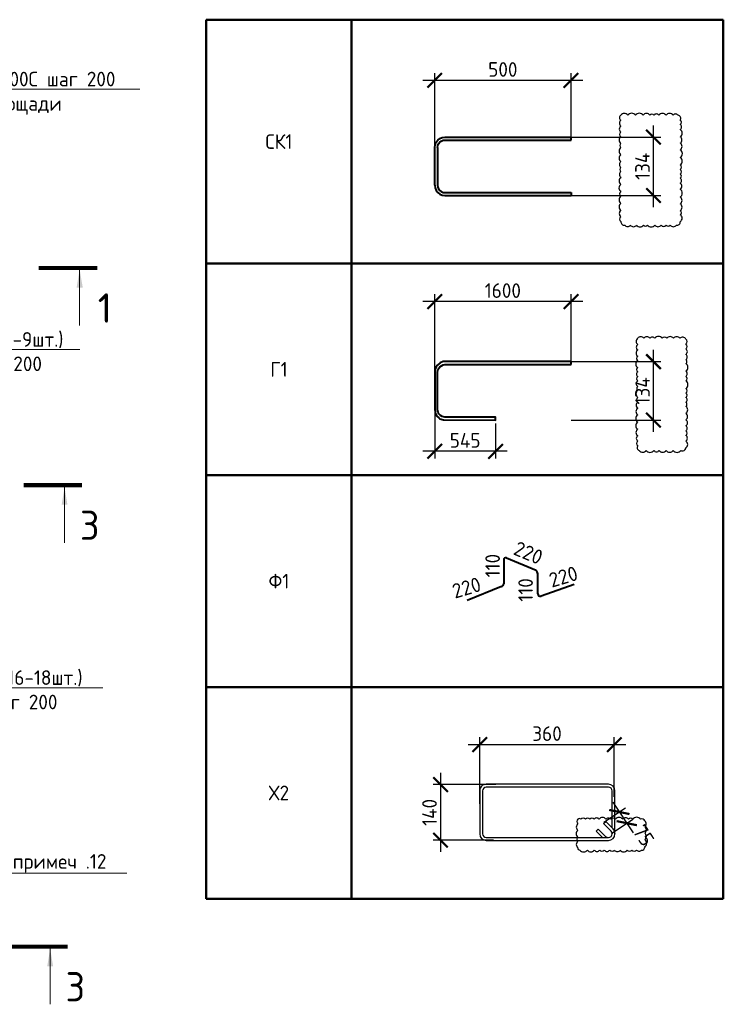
# Model space of a CAD drawing. Header units: millimetres. Extents: x -386473 to 311666, y -59273 to 291770.
# Tile 84 of 132: x 55259 to 67279, y 17787 to 34611. Entities that reach past the tile are written whole.
import ezdxf
from ezdxf import colors
from ezdxf.entities.mleader import LeaderData, LeaderLine
from ezdxf.math import Vec2, Vec3

# ---------------------------------------------------------------- set-up
doc = ezdxf.new("R2010")
doc.units = ezdxf.units.MM
for name, color, linetype, lineweight in [('Арм_хомуты', 133, 'Continuous', 18), ('Арматура', 152, 'Continuous', 40), ('Выноски', 20, 'Continuous', 20), ('подоснова', 151, 'Continuous', 5), ('размер', 1, 'Continuous', 25), ('РАЗМЕРЫ', 1, 'Continuous', 9), ('Узлы', 7, 'Continuous', 0)]:
    doc.layers.add(name, color=color, linetype=linetype, lineweight=lineweight)
doc.styles.add('GOST 2.304', font='CS_Gost2304.shx')
doc.styles.add('GOST-2.304_Type-B', font='GOST_Common.ttf')
doc.dimstyles.new('СПДС', dxfattribs={"dimscale": 100, "dimtxt": 2.5, "dimasz": 2.5, "dimexe": 1.25, "dimexo": 0, "dimtad": 1, "dimdec": 0, "dimtxsty": 'GOST-2.304_Type-B', "dimblk": 'ARCHTICK', "dimcen": 2.5, "dimdle": 2, "dimadec": 0, "dimazin": 2, "dimtfac": 0.75, "dimtdec": 0, "dimtmove": 1, "dimatfit": 3, "dimfxl": 1, "dimtolj": 1, "dimarcsym": 1})

# ---------------------------------------------------------------- blocks, each defined once
blk = doc.blocks.new('_None')
blk = doc.blocks.new('*T332')
at = {"layer": 'Выноски', "color": 0, "linetype": 'ByBlock', "lineweight": 50, "transparency": 16777216}
for p, q in [((0, 0), (8834, 0)), ((0, 0), (0, -15023)), ((2484, 0), (2484, -15023)), ((8834, 0), (8834, -15023)), ((0, -4165), (8834, -4165)), ((0, -7784), (8834, -7784)), ((0, -11404), (8834, -11404)), ((0, -15023), (8834, -15023))]:
    blk.add_line(p, q, dxfattribs=at)
at = {"layer": 'Выноски', "color": 0, "transparency": 16777216, "char_height": 250, "width": 2183.67, "attachment_point": 5, "style": 'GOST-2.304_Type-B'}
for s, insert in [('СК1', (1242, -2083)), ('Г1', (1242, -5975)), ('Ф1', (1242, -9594)), ('Х2', (1242, -13213))]:
    blk.add_mtext(s, dxfattribs=dict(at, insert=insert))
blk = doc.blocks.new('*U331')
at = {"color": 0, "linetype": 'ByBlock', "lineweight": -2}
for p, q in [((-99.8, 25), (-99.8, 455.9)), ((-89.8, 455.9), (-99.8, 455.9)), ((-89.8, 25), (-89.8, 455.9)), ((89.8, 25), (89.8, 455.9)), ((89.8, 455.9), (99.8, 455.9)), ((99.8, 25), (99.8, 455.9)), ((-98.6, 15.9), (-99.8, 25)), ((-95.1, 7.5), (-98.6, 15.9)), ((-89.6, 0.3), (-95.1, 7.5)), ((-89, 18.5), (-89.8, 25)), ((-82.3, -5.3), (-89.6, 0.3)), ((-86.5, 12.5), (-89, 18.5)), ((-82.5, 7.3), (-86.5, 12.5)), ((-77.3, 3.3), (-82.5, 7.3)), ((-71.3, 0.9), (-77.3, 3.3)), ((-64.8, 0), (-71.3, 0.9)), ((-64.8, 0), (64.8, 0)), ((64.8, 0), (71.3, 0.9)), ((71.3, 0.9), (77.3, 3.3)), ((77.3, 3.3), (82.5, 7.3)), ((82.3, -5.3), (89.6, 0.3)), ((82.5, 7.3), (86.5, 12.5)), ((86.5, 12.5), (89, 18.5)), ((89, 18.5), (89.8, 25)), ((89.6, 0.3), (95.1, 7.5)), ((95.1, 7.5), (98.6, 15.9)), ((98.6, 15.9), (99.8, 25)), ((-73.9, -8.8), (-82.3, -5.3)), ((-64.8, -10), (-73.9, -8.8)), ((64.8, -10), (-64.8, -10)), ((64.8, -10), (73.9, -8.8)), ((73.9, -8.8), (82.3, -5.3))]:
    blk.add_line(p, q, dxfattribs=at)
at = {"style": 'GOST 2.304', "oblique": 15, "flags": 9}
for tag, p in [('ПОЗИЦИЯ', (993.5, -185)), ('ДИАМЕТР', (993.8, -189.3)), ('КЛАСС', (994.1, -193.8)), ('ДЛИНА', (994.5, -198.5)), ('МАССА', (994.8, -203.9))]:
    blk.add_attdef(tag, p, '', height=2.5, dxfattribs=at)
blk = doc.blocks.new('_ArchTick')
at = {"color": 0, "linetype": 'ByBlock', "const_width": 0.15}
blk.add_lwpolyline([(-0.5, -0.5), (0.5, 0.5)], dxfattribs=at)
blk = doc.blocks.new('*D333')
at = {"layer": 'DEFPOINTS', "color": 0, "transparency": 16777216}
for p in [(64381, 32605), (66086, 32605), (64678, 31607)]:
    blk.add_point(p, dxfattribs=at)
at = {"layer": 'РАЗМЕРЫ', "color": 0, "lineweight": -2, "transparency": 16777216}
for p, q in [((66086, 31407), (66086, 32805)), ((64381, 32605), (66211, 32605)), ((64678, 31607), (66211, 31607))]:
    blk.add_line(p, q, dxfattribs=at)
at = {"layer": 'РАЗМЕРЫ', "color": 0, "lineweight": -2, "transparency": 16777216, "xscale": 250, "yscale": 250, "zscale": 250}
for p, rotation in [((66086, 32605), 90), ((66086, 31607), 270)]:
    blk.add_blockref('_ArchTick', p, dxfattribs=dict(at, rotation=rotation))
at = {"layer": 'РАЗМЕРЫ', "color": 0, "lineweight": 0, "transparency": 16777216, "insert": (65899, 32106), "char_height": 250, "attachment_point": 5, "rotation": 90, "style": 'GOST-2.304_Type-B'}
blk.add_mtext('\\A1;134', dxfattribs=at)
blk = doc.blocks.new('*D337')
at = {"layer": 'DEFPOINTS', "color": 0, "transparency": 16777216}
for p in [(62349, 33574), (64678, 32555), (62349, 32373)]:
    blk.add_point(p, dxfattribs=at)
at = {"layer": 'размер', "color": 0, "lineweight": -2, "transparency": 16777216}
for p, q in [((62349, 32373), (62349, 33699)), ((64678, 32555), (64678, 33699)), ((64878, 33574), (62149, 33574))]:
    blk.add_line(p, q, dxfattribs=at)
at = {"layer": 'размер', "color": 0, "lineweight": -2, "transparency": 16777216, "xscale": 250, "yscale": 250, "zscale": 250, "rotation": 180}
blk.add_blockref('_ArchTick', (62349, 33574), dxfattribs=at)
at = {"layer": 'размер', "color": 0, "lineweight": -2, "transparency": 16777216, "xscale": 250, "yscale": 250, "zscale": 250}
blk.add_blockref('_ArchTick', (64678, 33574), dxfattribs=at)
at = {"layer": 'размер', "color": 0, "transparency": 16777216, "insert": (63513, 33761), "char_height": 250, "attachment_point": 5, "style": 'GOST-2.304_Type-B'}
blk.add_mtext('\\A1;500', dxfattribs=at)
blk = doc.blocks.new('*D334')
at = {"layer": 'DEFPOINTS', "color": 0, "transparency": 16777216}
for p in [(64381, 28768), (66086, 28768), (64678, 27770)]:
    blk.add_point(p, dxfattribs=at)
at = {"layer": 'РАЗМЕРЫ', "color": 0, "lineweight": -2, "transparency": 16777216}
for p, q in [((66086, 27570), (66086, 28968)), ((64381, 28768), (66211, 28768)), ((64678, 27770), (66211, 27770))]:
    blk.add_line(p, q, dxfattribs=at)
at = {"layer": 'РАЗМЕРЫ', "color": 0, "lineweight": -2, "transparency": 16777216, "xscale": 250, "yscale": 250, "zscale": 250}
for p, rotation in [((66086, 28768), 90), ((66086, 27770), 270)]:
    blk.add_blockref('_ArchTick', p, dxfattribs=dict(at, rotation=rotation))
at = {"layer": 'РАЗМЕРЫ', "color": 0, "lineweight": 0, "transparency": 16777216, "insert": (65899, 28269), "char_height": 250, "attachment_point": 5, "rotation": 90, "style": 'GOST-2.304_Type-B'}
blk.add_mtext('\\A1;134', dxfattribs=at)
blk = doc.blocks.new('*D335')
at = {"layer": 'DEFPOINTS', "color": 0, "transparency": 16777216}
for p in [(62349, 29794), (64678, 28775), (62349, 28593)]:
    blk.add_point(p, dxfattribs=at)
at = {"layer": 'размер', "color": 0, "lineweight": -2, "transparency": 16777216}
for p, q in [((64878, 29794), (62149, 29794)), ((62349, 28593), (62349, 29919)), ((64678, 28775), (64678, 29919))]:
    blk.add_line(p, q, dxfattribs=at)
at = {"layer": 'размер', "color": 0, "lineweight": -2, "transparency": 16777216, "xscale": 250, "yscale": 250, "zscale": 250, "rotation": 180}
blk.add_blockref('_ArchTick', (62349, 29794), dxfattribs=at)
at = {"layer": 'размер', "color": 0, "lineweight": -2, "transparency": 16777216, "xscale": 250, "yscale": 250, "zscale": 250}
blk.add_blockref('_ArchTick', (64678, 29794), dxfattribs=at)
at = {"layer": 'размер', "color": 0, "transparency": 16777216, "insert": (63513, 29982), "char_height": 250, "attachment_point": 5, "style": 'GOST-2.304_Type-B'}
blk.add_mtext('\\A1;1600', dxfattribs=at)
blk = doc.blocks.new('*D336')
at = {"layer": 'DEFPOINTS', "color": 0, "transparency": 16777216}
for p in [(62349, 28074), (63389, 27712), (62349, 27236)]:
    blk.add_point(p, dxfattribs=at)
at = {"layer": 'размер', "color": 0, "lineweight": -2, "transparency": 16777216}
for p, q in [((62349, 28074), (62349, 27111)), ((63389, 27712), (63389, 27111)), ((63589, 27236), (62149, 27236))]:
    blk.add_line(p, q, dxfattribs=at)
at = {"layer": 'размер', "color": 0, "lineweight": -2, "transparency": 16777216, "xscale": 250, "yscale": 250, "zscale": 250, "rotation": 180}
blk.add_blockref('_ArchTick', (62349, 27236), dxfattribs=at)
at = {"layer": 'размер', "color": 0, "lineweight": -2, "transparency": 16777216, "xscale": 250, "yscale": 250, "zscale": 250}
blk.add_blockref('_ArchTick', (63389, 27236), dxfattribs=at)
at = {"layer": 'размер', "color": 0, "transparency": 16777216, "insert": (62869, 27423), "char_height": 250, "attachment_point": 5, "style": 'GOST-2.304_Type-B'}
blk.add_mtext('\\A1;545', dxfattribs=at)
blk = doc.blocks.new('*U330')
at = {"color": 0, "linetype": 'ByBlock', "lineweight": -2}
for p, q in [((432, 183.1), (12.5, 183.1)), ((432, 173.1), (12.5, 173.1)), ((47.8, 144), (22.3, 169.4)), ((32.8, 173.1), (54.9, 151.1)), ((-10, 160.6), (-10, 12.5)), ((-10, 159.6), (-10, 160.6)), ((22, 118.2), (-3.4, 143.7)), ((0, 159.6), (0, 160.6)), ((0, 140.3), (0, 12.5)), ((3.7, 150.8), (29.1, 125.3)), ((54.9, 151.1), (47.8, 144)), ((444.5, 12.5), (444.5, 160.6)), ((454.5, 12.5), (454.5, 160.6)), ((29.1, 125.3), (22, 118.2)), ((12.5, 0), (432, 0)), ((12.5, -10), (432, -10))]:
    blk.add_line(p, q, dxfattribs=at)
for centre, radius, start, end in [((12.5, 160.6), 22.5, 90, 180), ((12.5, 160.6), 12.5, 90, 180), ((13.5, 160.6), 12.5, 45, 90), ((432, 160.6), 22.5, 0, 90), ((432, 160.6), 12.5, 0, 90), ((12.5, 159.6), 22.5, 180, 225), ((12.5, 159.6), 12.5, 180, 225), ((12.5, 12.5), 22.5, 180, 270), ((12.5, 12.5), 12.5, 180, 270), ((432, 12.5), 12.5, 270, 0), ((432, 12.5), 22.5, 270, 0)]:
    blk.add_arc(centre, radius, start, end, dxfattribs=at)
at = {"style": 'GOST 2.304', "oblique": 15, "flags": 9}
for tag, p in [('ДИАМЕТР', (-52.8, -63)), ('КЛАСС', (-53, -68.7)), ('ПОЗИЦИЯ', (-52.3, -58)), ('ДЛИНА', (-52.5, -73.8)), ('МАССА', (-52.3, -78.3))]:
    blk.add_attdef(tag, p, '', height=2.5, dxfattribs=at)
blk = doc.blocks.new('*D456')
at = {"layer": 'DEFPOINTS', "color": 0, "transparency": 16777216}
for p in [(63395, 21541), (62448, 20591), (63351, 20591)]:
    blk.add_point(p, dxfattribs=at)
at = {"layer": 'РАЗМЕРЫ', "color": 0, "lineweight": -2, "transparency": 16777216}
for p, q in [((62448, 21741), (62448, 20391)), ((63395, 21541), (62323, 21541)), ((63351, 20591), (62323, 20591))]:
    blk.add_line(p, q, dxfattribs=at)
at = {"layer": 'РАЗМЕРЫ', "color": 0, "lineweight": -2, "transparency": 16777216, "xscale": 250, "yscale": 250, "zscale": 250}
for p, rotation in [((62448, 21541), 90), ((62448, 20591), 270)]:
    blk.add_blockref('_ArchTick', p, dxfattribs=dict(at, rotation=rotation))
at = {"layer": 'РАЗМЕРЫ', "color": 0, "lineweight": 0, "transparency": 16777216, "insert": (62260, 21066), "char_height": 250, "attachment_point": 5, "rotation": 90, "style": 'GOST-2.304_Type-B'}
blk.add_mtext('\\A1;140', dxfattribs=at)
blk = doc.blocks.new('*D457')
at = {"layer": 'DEFPOINTS', "color": 0, "transparency": 16777216}
for p in [(65417, 22224), (63118, 21210, 1800), (65417, 21333, 1800)]:
    blk.add_point(p, dxfattribs=at)
at = {"layer": 'РАЗМЕРЫ', "color": 0, "lineweight": -2, "transparency": 16777216}
for p, q in [((62918, 22224), (65617, 22224)), ((63118, 21210), (63118, 22349)), ((65417, 21333), (65417, 22349))]:
    blk.add_line(p, q, dxfattribs=at)
at = {"layer": 'РАЗМЕРЫ', "color": 0, "lineweight": -2, "transparency": 16777216, "xscale": 250, "yscale": 250, "zscale": 250, "rotation": 180}
blk.add_blockref('_ArchTick', (63118, 22224), dxfattribs=at)
at = {"layer": 'РАЗМЕРЫ', "color": 0, "lineweight": -2, "transparency": 16777216, "xscale": 250, "yscale": 250, "zscale": 250}
blk.add_blockref('_ArchTick', (65417, 22224), dxfattribs=at)
at = {"layer": 'РАЗМЕРЫ', "color": 0, "lineweight": 0, "transparency": 16777216, "insert": (64268, 22412), "char_height": 250, "attachment_point": 5, "style": 'GOST-2.304_Type-B'}
blk.add_mtext('\\A1;360', dxfattribs=at)
blk = doc.blocks.new('*D1094')
at = {"layer": 'DEFPOINTS', "color": 0, "transparency": 16777216}
for p in [(65241, 20899), (65630, 20882), (65367, 20708)]:
    blk.add_point(p, dxfattribs=at)
at = {"layer": 'РАЗМЕРЫ', "color": 0, "lineweight": -2, "transparency": 16777216}
for p, q in [((65393, 21240), (65740, 20715)), ((65241, 20899), (65607, 21142)), ((65367, 20708), (65734, 20951))]:
    blk.add_line(p, q, dxfattribs=at)
at = {"layer": 'РАЗМЕРЫ', "color": 0, "lineweight": -2, "transparency": 16777216, "xscale": 250, "yscale": 250, "zscale": 250}
for p, rotation in [((65503, 21073), 123.52746527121), ((65630, 20882), 303.5274652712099)]:
    blk.add_blockref('_ArchTick', p, dxfattribs=dict(at, rotation=rotation))
at = {"layer": 'РАЗМЕРЫ', "color": 0, "transparency": 16777216, "insert": (65918, 20674), "char_height": 250, "attachment_point": 5, "rotation": 303.5275, "style": 'GOST-2.304_Type-B'}
blk.add_mtext('\\A1;75', dxfattribs=at)

msp = doc.modelspace()

# ---------------------------------------------------------------- linework, layer by layer
at = {"color": 240, "true_color": 0xed1f24}
for points in [[(65529.3, 32978.8, 0.5205671), (65529.3, 32894, 0.5205671), (65529.3, 32794.1, 0.5205671), (65529.3, 32688.1, 0.5205671), (65529.3, 32608.4, 0.5205671), (65529.3, 32497.3, 0.5205671), (65529.3, 32425.4, 0.5205671), (65529.3, 32303.6, 0.5205671), (65529.3, 32186.3, 0.5205671), (65529.3, 32087.3, 0.5205671), (65529.3, 32014.9, 0.5205671), (65529.3, 31918, 0.5205671), (65529.3, 31796.7, 0.5205671), (65529.3, 31672.7, 0.5205671), (65529.3, 31594, 0.5205671), (65529.3, 31472.5, 0.5205671), (65529.3, 31353.1, 0.5205671), (65529.3, 31245.5, 0.5205671), (65529.3, 31164.7, 0.5205671), (65596.4, 31101.6, 0.5205671), (65690.8, 31101.6, 0.5205671), (65798.7, 31101.6, 0.5205671), (65915.8, 31101.6, 0.5205671), (65984.7, 31101.6, 0.5205671), (66109.6, 31101.6, 0.5205671), (66217.2, 31101.6, 0.5205671), (66303.3, 31101.6, 0.5205671), (66372, 31101.6, 0.5205671), (66477.3, 31101.6, 0.5205671), (66544.9, 31160.1, 0.5205671), (66544.9, 31279, 0.5205671), (66544.9, 31348.1, 0.5205671), (66544.9, 31466, 0.5205671), (66544.9, 31581.3, 0.5205671), (66544.9, 31713.3, 0.5205671), (66544.9, 31815.9, 0.5205671), (66544.9, 31903.1, 0.5205671), (66544.9, 31971.6, 0.5205671), (66544.9, 32049.4, 0.5205671), (66544.9, 32132.4, 0.5205671), (66544.9, 32256, 0.5205671), (66544.9, 32388.7, 0.5205671), (66544.9, 32502.4, 0.5205671), (66544.9, 32611.1, 0.5205671), (66544.9, 32732.7, 0.5205671), (66544.9, 32821.2, 0.5205671), (66544.9, 32893.9, 0.5205671), (66505.6, 32978.8, 0.5205671), (66422.3, 32978.8, 0.5205671), (66300.7, 32978.8, 0.5205671), (66178.2, 32978.8, 0.5205671), (66093.6, 32978.8, 0.5205671), (66025.5, 32978.8, 0.5205671), (65910.9, 32978.8, 0.5205671), (65778.6, 32978.8, 0.5205671), (65647.1, 32978.8, 0.5205671)], [(65816.7, 29167, 0.5205671), (65816.7, 29060.2, 0.5205671), (65816.7, 28968.1, 0.5205671), (65816.7, 28859.2, 0.5205671), (65816.7, 28788.4, 0.5205671), (65816.7, 28666.4, 0.5205671), (65816.7, 28596.3, 0.5205671), (65816.7, 28511.6, 0.5205671), (65816.7, 28440.1, 0.5205671), (65816.7, 28343.7, 0.5205671), (65816.7, 28277, 0.5205671), (65816.7, 28158.3, 0.5205671), (65816.7, 28075.9, 0.5205671), (65816.7, 27970.9, 0.5205671), (65816.7, 27859.6, 0.5205671), (65816.7, 27734.6, 0.5205671), (65816.7, 27612.8, 0.5205671), (65816.7, 27501.5, 0.5205671), (65816.7, 27411.5, 0.5205671), (65816.7, 27328.3, 0.5205671), (65842.6, 27251.5, 0.5205671), (65961.5, 27251.5, 0.5205671), (66092.5, 27251.5, 0.5205671), (66183.7, 27251.5, 0.5205671), (66302.1, 27251.5, 0.5205671), (66424.1, 27251.5, 0.5205671), (66553.4, 27251.5, 0.5205671), (66640.7, 27296, 0.5205671), (66640.7, 27411.2, 0.5205671), (66640.7, 27507.9, 0.5205671), (66640.7, 27587.4, 0.5205671), (66640.7, 27671.8, 0.5205671), (66640.7, 27773.4, 0.5205671), (66640.7, 27886.1, 0.5205671), (66640.7, 28004.4, 0.5205671), (66640.7, 28074.8, 0.5205671), (66640.7, 28158.3, 0.5205671), (66640.7, 28230.7, 0.5205671), (66640.7, 28309.8, 0.5205671), (66640.7, 28442, 0.5205671), (66640.7, 28514.9, 0.5205671), (66640.7, 28606.3, 0.5205671), (66640.7, 28734.3, 0.5205671), (66640.7, 28801.4, 0.5205671), (66640.7, 28893, 0.5205671), (66640.7, 28987.8, 0.5205671), (66640.7, 29069.9, 0.5205671), (66640.7, 29149.9, 0.5205671), (66535.2, 29167, 0.5205671), (66427.4, 29167, 0.5205671), (66314.4, 29167, 0.5205671), (66233, 29167, 0.5205671), (66108.3, 29167, 0.5205671), (66024.8, 29167, 0.5205671), (65920.2, 29167, 0.5205671)], [(64795.8, 20948.4, 0.5205671), (64795.8, 20868.3, 0.5205671), (64795.8, 20758.5, 0.5205671), (64795.8, 20645.4, 0.5205671), (64795.8, 20572.2, 0.5205671), (64795.8, 20463, 0.5205671), (64829.8, 20422.6, 0.5205671), (64957.4, 20422.6, 0.5205671), (65072.7, 20422.6, 0.5205671), (65167.4, 20422.6, 0.5205671), (65243.7, 20422.6, 0.5205671), (65338.9, 20422.6, 0.5205671), (65419.1, 20422.6, 0.5205671), (65519.4, 20422.6, 0.5205671), (65634.2, 20422.6, 0.5205671), (65715.4, 20422.6, 0.5205671), (65798.1, 20422.6, 0.5205671), (65881.8, 20422.6, 0.5205671), (65937.2, 20474.5, 0.5205671), (65937.2, 20602.7, 0.5205671), (65937.2, 20712.5, 0.5205671), (65937.2, 20819.4, 0.5205671), (65937.2, 20919.6, 0.5205671), (65866.7, 20948.4, 0.5205671), (65734.2, 20948.4, 0.5205671), (65660.8, 20948.4, 0.5205671), (65560.4, 20948.4, 0.5205671), (65436.5, 20948.4, 0.5205671), (65357.1, 20948.4, 0.5205671), (65273.7, 20948.4, 0.5205671), (65158.7, 20948.4, 0.5205671), (65070.9, 20948.4, 0.5205671), (64999.8, 20948.4, 0.5205671), (64927.8, 20948.4, 0.5205671), (64845.5, 20948.4, 0.5205671)]]:
    msp.add_lwpolyline(points, format="xyb", close=True, dxfattribs=at)
at = {"layer": 'Арматура'}
for p, q in [((64081.6, 25198.7), (63576.2, 25413)), ((63528, 25386.6), (63528, 24973.5)), ((64109.4, 24801.8), (64109.4, 25143.3)), ((63489, 24924), (62905, 24686)), ((64732.4, 24958.7), (64165.7, 24762.8))]:
    msp.add_line(p, q, dxfattribs=at)
for centre, radius, start, end in [((63560.2, 25385.1), 32.3, 60.17019, 184.93678), ((64037.9, 25142), 71.5, 1.00459, 52.34811), ((63460.8, 24986.4), 68.5, 294.34333, 349.14946), ((64152.3, 24803.6), 42.9, 182.32029, 288.20191)]:
    msp.add_arc(centre, radius, start, end, dxfattribs=at)
at = {"layer": 'РАЗМЕРЫ', "lineweight": 40}
msp.add_lwpolyline([(64678.2, 28718.2), (64678.2, 28768.2), (62492.8, 28768.2), (62444.5, 28748.2), (62394.1, 28709.4), (62372.1, 28680.7), (62354.7, 28638.5), (62348.7, 28593.2), (62348.7, 27945), (62363.4, 27878.6), (62386, 27839.3), (62418.1, 27807.3), (62436.2, 27793.4), (62501, 27772.9), (63389.4, 27770), (63389.4, 27820), (62523.7, 27820), (62476.3, 27830.5), (62448.2, 27846.6), (62418.8, 27878.1), (62409.2, 27897.5), (62400.8, 27928.8), (62398.7, 27945), (62398.7, 28593.2), (62409.2, 28640.7), (62435.3, 28681.6), (62491.3, 28714), (62523.7, 28718.2), (64678.2, 28718.2)], dxfattribs=at)
at = {"layer": 'Узлы', "color": 1, "linetype": 'Continuous', "lineweight": 0}
for p, q in [((56282.1, 30334.5, 3260), (56282.1, 29384.5, 3260)), ((56025.5, 26622, 3260), (56025.5, 25672, 3260)), ((55779.5, 18736.8, 3100), (55779.5, 17786.8, 3100))]:
    msp.add_line(p, q, dxfattribs=at)
at = {"layer": 'Узлы', "color": 1, "linetype": 'Continuous', "lineweight": 0, "const_width": 70}
for points, elevation in [([(56582.1, 30369.5), (55582.1, 30369.5)], 3260), ([(56585.8, 30369.5), (55585.8, 30369.5)], 3260), ([(56325.5, 26657), (55325.5, 26657)], 3260), ([(56079.5, 18771.8), (55079.5, 18771.8)], 3100)]:
    msp.add_lwpolyline(points, dxfattribs=dict(at, elevation=elevation))
at = {"layer": 'Узлы', "color": 1, "linetype": 'Continuous', "lineweight": 0}
for points in [[(56282.1, 30334.5, 3260), (56231.9, 30034.1, 3260), (56332.4, 30034.1, 3260)], [(56285.8, 30334.5, 3260), (56235.6, 30034.1, 3260), (56336.1, 30034.1, 3260)], [(56025.5, 26622, 3260), (55975.2, 26321.6, 3260), (56075.8, 26321.6, 3260)], [(55779.5, 18736.8, 3100), (55729.3, 18436.3, 3100), (55829.8, 18436.3, 3100)]]:
    msp.add_solid(points, dxfattribs=at)

# ---------------------------------------------------------------- block references
msp.add_blockref('*T332', (58445.6, 34611.4))
at = {"lineweight": 30, "xscale": 4.97475, "yscale": 4.97475, "zscale": 4.97475, "rotation": 180}
msp.add_blockref('*U330', (65379.2, 21497.7), dxfattribs=at)
at = {"layer": 'Арм_хомуты', "lineweight": 40, "xscale": 5, "yscale": 5, "zscale": 5, "rotation": 270}
msp.add_blockref('*U331', (62398.7, 32105.9), dxfattribs=at)

# ---------------------------------------------------------------- texts
at = {"layer": 'РАЗМЕРЫ', "char_height": 250, "attachment_point": 5, "style": 'GOST-2.304_Type-B'}
for s, insert, rotation in [('\\A1;220', (63948.8, 25501.4), 337.44719), ('\\A1;110', (63338.9, 25282.7), 90), ('\\A1;220', (64547.1, 25093.9), 16.49058), ('\\A1;220', (62892.7, 24906.2), 16.49058), ('\\A1;110', (63902.4, 24867.2), 90)]:
    msp.add_mtext(s, dxfattribs=dict(at, insert=insert, rotation=rotation))
at = {"layer": 'Узлы', "color": 1, "linetype": 'Continuous', "lineweight": 0, "char_height": 500, "attachment_point": 5, "style": 'GOST-2.304_Type-B'}
for s, insert in [('1', (56712.1, 29684.5, 3260)), ('1', (56715.8, 29684.5, 3260)), ('3', (56455.5, 25972, 3260)), ('3', (56209.5, 18086.8, 3100))]:
    msp.add_mtext_dynamic_manual_height_columns(s, width=723.88, gutter_width=25, heights=[0], dxfattribs=dict(at, insert=insert))

# ---------------------------------------------------------------- dimensions: what is measured, and where the dimension line sits
at = {"layer": 'размер'}
for base, p1, p2, text, picture, middle in [((62348.7, 33574), (64678.2, 32555.1), (62348.7, 32373.2), '500', '*D337', (63513.4, 33761.5)), ((62348.7, 29794), (64678.2, 28775.1), (62348.7, 28593.2), '1600', '*D335', (63513.4, 29981.5)), ((62348.7, 27235.7), (63389.4, 27712.3), (62348.7, 28074.1), '545', '*D336', (62869.1, 27423.2))]:
    dim = msp.add_linear_dim(base=base, p1=p1, p2=p2, text=text, dimstyle='СПДС', dxfattribs=at)
    dim.commit()
    dim.dimension.update_dxf_attribs({"geometry": picture, "text_midpoint": middle})
at = {"layer": 'РАЗМЕРЫ', "color": 1, "lineweight": 0}
for base, p1, p2, text, picture, middle in [((66086.4, 32605.1), (64678.2, 31606.8), (64381, 32605.1), '134', '*D333', (65898.9, 32105.9)), ((66086.4, 28768.2), (64678.2, 27770), (64381, 28768.2), '134', '*D334', (65898.9, 28269.1)), ((62447.7, 20590.7), (63394.7, 21541.5), (63351.4, 20590.7), '140', '*D456', (62260.2, 21066.1))]:
    dim = msp.add_linear_dim(base=base, p1=p1, p2=p2, angle=90, text=text, dimstyle='СПДС', override={"dimlfac": 0.2, "dimtofl": 0}, dxfattribs=at)
    dim.commit()
    dim.dimension.update_dxf_attribs({"geometry": picture, "text_midpoint": middle})
dim = msp.add_linear_dim(base=(65417.4, 22224.3, -1800), p1=(63118.2, 21209.9), p2=(65417.4, 21332.9), text='360', dimstyle='СПДС', override={"dimlfac": 0.2, "dimtofl": 0}, dxfattribs=at)
dim.commit()
dim.dimension.update_dxf_attribs({"geometry": '*D457', "text_midpoint": (64267.8, 22411.8, -1800)})
at = {"layer": 'РАЗМЕРЫ', "color": 1}
dim = msp.add_linear_dim(base=(65630, 20881.6), p1=(65240.5, 20899.2), p2=(65367.4, 20707.6), angle=303.52747, text='75', dimstyle='СПДС', dxfattribs=at)
dim.commit()
dim.dimension.update_dxf_attribs({"geometry": '*D1094', "text_midpoint": (65761.9, 20570.9), "dimtype": 161})

# ---------------------------------------------------------------- leaders
at = {"layer": 'подоснова', "color": 2, "ltscale": 0.3}
ml = msp.add_multileader_mtext('Standard', dxfattribs=at)
ml.set_content('осн. сетка %%C10 А500С шаг 200\\Pпо всей площади', color=2, style='GOST-2.304_Type-B')
ml.set_leader_properties(color=256, linetype='ByLayer', lineweight=15)
ml.set_arrow_properties(name='NONE')
ml.build(insert=Vec2(0, 0))
ml.multileader.update_dxf_attribs({"text_left_attachment_type": 6, "text_right_attachment_type": 6, "dogleg_length": 0.1, "arrow_head_size": 18})
ctx = ml.context
ctx.base_point, ctx.char_height, ctx.arrow_head_size, ctx.landing_gap_size, ctx.plane_origin = Vec3(52427.7, 33422.2), 250, 18, 20, Vec3(47873.7, 34839.4)
ctx.left_attachment, ctx.right_attachment, ctx.text_align_type = 6, 6, 1
notes = []
notes.append((ctx, [(0, (1, 1, 0), (52427.6, 33422.2), (1, 0), 0.1, [(0, [(49605.1, 29888.6)], 0, [])])]))
ctx.mtext.insert, ctx.mtext.alignment, ctx.mtext.flow_direction = Vec3(54674.2, 33722.2), 2, 5
ml = msp.add_multileader_mtext('Standard', dxfattribs=at)
ml.set_content('Г1 (%%C16-9шт.)\\Pшаг 200', color=2, style='GOST-2.304_Type-B')
ml.set_leader_properties(color=256, linetype='ByLayer', lineweight=15)
ml.set_arrow_properties(name='NONE')
ml.build(insert=Vec2(0, 0))
ml.multileader.update_dxf_attribs({"text_left_attachment_type": 6, "text_right_attachment_type": 6, "dogleg_length": 0.1, "arrow_head_size": 18})
ctx = ml.context
ctx.base_point, ctx.char_height, ctx.arrow_head_size, ctx.landing_gap_size, ctx.plane_origin = Vec3(54066, 28973.1), 250, 18, 20, Vec3(43956.2, 31530.6)
ctx.left_attachment, ctx.right_attachment, ctx.text_align_type = 6, 6, 1
notes.append((ctx, [(0, (1, 1, 0), (54065.9, 28973.1), (1, 0), 0.1, [(0, [(52596.8, 28676.4)], 0, [])])]))
ctx.mtext.insert, ctx.mtext.alignment, ctx.mtext.flow_direction = Vec3(55053.8, 29273.1), 2, 5
ml = msp.add_multileader_mtext('Standard', dxfattribs=at)
ml.set_content('Г1 (%%C16-18шт.)\\Pшаг 200', color=2, style='GOST-2.304_Type-B')
ml.set_leader_properties(color=256, linetype='ByLayer', lineweight=15)
ml.set_arrow_properties(name='NONE')
ml.build(insert=Vec2(0, 0))
ml.multileader.update_dxf_attribs({"text_left_attachment_type": 6, "text_right_attachment_type": 6, "dogleg_length": 0.1, "arrow_head_size": 18})
ctx = ml.context
ctx.base_point, ctx.char_height, ctx.arrow_head_size, ctx.landing_gap_size, ctx.plane_origin = Vec3(54268, 23194.1), 250, 18, 20, Vec3(43945.3, 24763.8)
ctx.left_attachment, ctx.right_attachment, ctx.text_align_type = 6, 6, 1
notes.append((ctx, [(0, (1, 1, 0), (54267.9, 23194.1), (1, 0), 0.1, [(0, [(52585.9, 21909.7)], 0, [])])]))
ctx.mtext.insert, ctx.mtext.alignment, ctx.mtext.flow_direction = Vec3(55318.3, 23494.1), 2, 5
ml = msp.add_multileader_mtext('Standard', dxfattribs=at)
ml.set_content('см. примеч .12', color=2, style='GOST-2.304_Type-B')
ml.set_leader_properties(color=256, linetype='ByLayer', lineweight=15)
ml.set_arrow_properties(name='NONE')
ml.build(insert=Vec2(0, 0))
ml.multileader.update_dxf_attribs({"text_left_attachment_type": 6, "text_right_attachment_type": 6, "dogleg_length": 0.1, "arrow_head_size": 18})
ctx = ml.context
ctx.base_point, ctx.char_height, ctx.arrow_head_size, ctx.landing_gap_size, ctx.plane_origin = Vec3(54646.6, 20028.5), 250, 18, 20, Vec3(44020.9, 23481.8)
ctx.left_attachment, ctx.right_attachment, ctx.text_align_type = 6, 6, 1
notes.append((ctx, [(0, (1, 1, 0), (54646.5, 20028.5), (1, 0), 0.1, [(0, [(52595.4, 21924.3)], 0, [])])]))
ctx.mtext.insert, ctx.mtext.alignment, ctx.mtext.flow_direction = Vec3(55664.7, 20353.5), 2, 5
for ctx, leaders in notes:
    for number, flags, end, landing, length, lines in leaders:
        leader = LeaderData()
        leader.index, (leader.has_last_leader_line, leader.has_dogleg_vector, leader.attachment_direction) = number, flags
        leader.last_leader_point, leader.dogleg_vector, leader.dogleg_length = Vec3(end), Vec3(landing), length
        for number, points, colour, breaks in lines:
            line = LeaderLine()
            line.index, line.vertices, line.color, line.breaks = number, Vec3.list(points), colors.encode_raw_color(colour), breaks
            leader.lines.append(line)
        ctx.leaders.append(leader)

doc.saveas('drawing.dxf')
